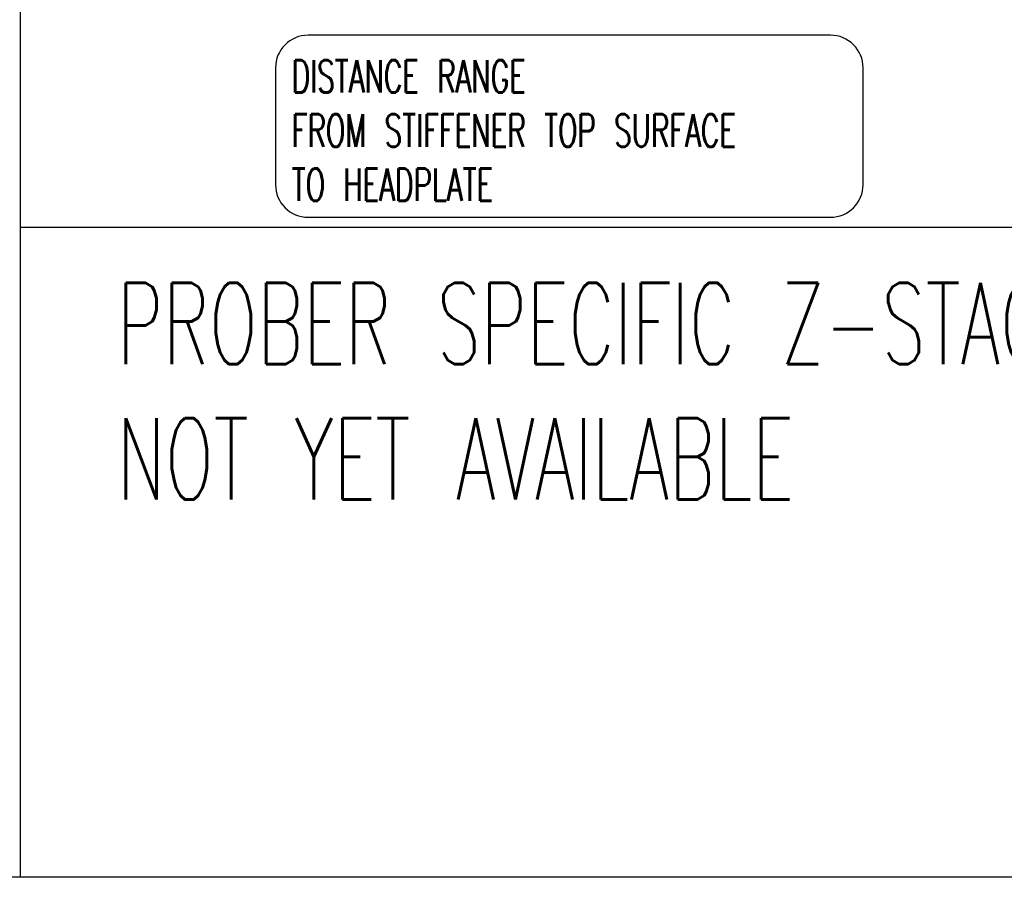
# Model space of a CAD drawing. Extents: x -1763 to 4575, y -3429 to 1051.
# Tile 2 of 174: x -700 to -216, y -2940 to -2518. Entities that reach past the tile are written whole.
import ezdxf

# ---------------------------------------------------------------- set-up
doc = ezdxf.new("R2010")
doc.units = 0
doc.layers.add('1', color=7, linetype='CONTINUOUS')
doc.styles.add('CONVERTER_1', font='txt.shx', dxfattribs={"width": 0.63})

# ---------------------------------------------------------------- blocks, each defined once
blk = doc.blocks.new('TEXT__610', base_point=(-2000, -2800))
at = {"layer": '1', "color": 7, "linetype": 'CONTINUOUS'}
for p, q in [((-700, -2200), (-700, -2940)), ((-700, -2940), (-1680, -2940)), ((600, -2940), (-700, -2940))]:
    blk.add_line(p, q, dxfattribs=at)
at = {"layer": '1', "color": 1, "linetype": 'CONTINUOUS'}
blk.add_line((4500, -2620), (-700, -2620), dxfattribs=at)
at = {"layer": '1', "color": 7, "insert": (-652.36, -2753.98), "char_height": 40, "attachment_point": 7, "style": 'CONVERTER_1'}
blk.add_mtext('PROBER SPECIFIC Z-STACK INFORMATION:\\PNOT YET AVAILABLE', dxfattribs=at)
blk = doc.blocks.new('Z-STACK', base_point=(-660.97, -2583.47))
at = {"layer": '1', "color": 1}
blk.add_lwpolyline([(-558.31, -2614.98), (-301.03, -2614.98, 0.414214), (-285.03, -2598.98), (-285.03, -2541.38, 0.414214), (-301.03, -2525.38), (-558.31, -2525.38, 0.414214), (-574.31, -2541.38), (-574.31, -2598.98, 0.414214)], format="xyb", close=True, dxfattribs=at)
at = {"layer": '1', "color": 1, "insert": (-566.31, -2606.98), "char_height": 16, "attachment_point": 7, "style": 'CONVERTER_1'}
blk.add_mtext('DISTANCE RANGE\\PFROM STIFFENER TOP SURFACE\\PTO HEADPLATE', dxfattribs=at)

msp = doc.modelspace()

# ---------------------------------------------------------------- block references
at = {"layer": '1'}
for name, p in [('TEXT__610', (-2000, -2800)), ('Z-STACK', (-660.97, -2583.47))]:
    msp.add_blockref(name, p, dxfattribs=at)

doc.saveas('drawing.dxf')
